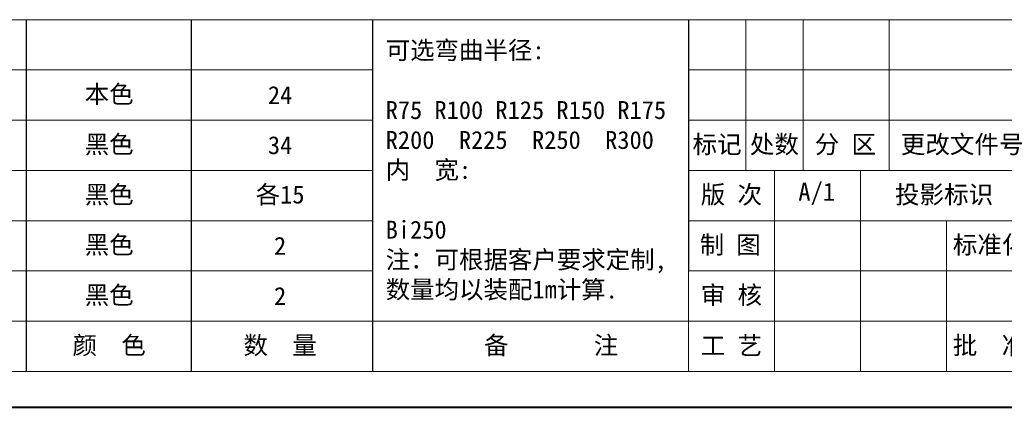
# Model space of a CAD drawing. Header units: millimetres. Extents: x -1004 to 529, y -22 to 1052.
# Tile 8 of 78: x -492 to 5, y -22 to 173. Entities that reach past the tile are written whole.
import ezdxf

# ---------------------------------------------------------------- set-up
doc = ezdxf.new("R2010")
doc.units = ezdxf.units.MM
doc.layers.add('标注线', color=7, linetype='Continuous', lineweight=15)
doc.styles.add('样式 6', font='仿宋_GB2312.ttf')

msp = doc.modelspace()

# ---------------------------------------------------------------- linework, layer by layer
at = {"color": 7, "lineweight": 15}
for p, q in [((-913.988, 173.318), (-313.572, 173.318)), ((-125.419, 173.318), (-125.419, 97.355)), ((-96.481, 173.318), (-96.481, 97.355)), ((-53.073, 173.318), (-53.073, 97.355)), ((-913.988, 147.997), (-313.572, 147.997)), ((-154.357, 147.997), (106.087, 147.997)), ((-913.988, 122.676), (-313.572, 122.676)), ((-154.357, 122.676), (106.087, 122.676)), ((-913.988, 97.355), (-313.572, 97.355)), ((-154.357, 97.355), (106.087, 97.355)), ((-110.95, 97.355), (-110.95, -3.929)), ((-67.542, 97.355), (-67.542, -3.929)), ((-913.988, 72.034), (-313.572, 72.034)), ((-154.357, 72.034), (276.1, 72.034)), ((-24.135, 72.034), (-24.135, -3.929)), ((-913.988, 46.713), (-313.572, 46.713)), ((-154.357, 46.713), (106.087, 46.713)), ((-913.988, 21.392), (-154.357, 21.392)), ((-154.357, 21.392), (106.087, 21.392))]:
    msp.add_line(p, q, dxfattribs=at)
at = {"color": 7}
for p, q in [((-488.278, -3.929), (-488.278, 173.318)), ((-405.058, -3.929), (-405.058, 173.318)), ((-313.572, -3.929), (-313.572, 173.318)), ((-154.357, 173.318), (-154.357, 46.713))]:
    msp.add_line(p, q, dxfattribs=at)
at = {"color": 7, "lineweight": 13}
for p, q in [((-313.572, 173.318), (496.755, 173.318)), ((-154.357, -3.929), (-154.357, 173.318)), ((-913.988, -3.929), (-154.357, -3.929)), ((-154.357, -3.929), (496.755, -3.929))]:
    msp.add_line(p, q, dxfattribs=at)
at = {"color": 7, "lineweight": 40}
msp.add_line((-1004.42, -22.015), (514.841, -22.015), dxfattribs=at)

# ---------------------------------------------------------------- texts
at = {"layer": '标注线', "color": 7, "lineweight": 18, "style": '样式 6'}
for s, insert, char_height, width, attachment_point in [('{\\H1.389x;可选弯曲半径:\\P\\PR75 R100 R125 R150 R175\\PR200  R225  R250  R300\\P内  宽:\\P\\PBi250\\P注：可根据客户要求定制,\\P数量均以装配1m计算.}', (-307.104, 97.116), 6.51112, 195.63423, 4), ('{\\H1.389x;本色}', (-446.636, 135.337), 6.51112, 43.40745, 5), ('{\\H1.389x;24}', (-360.379, 135.337), 6.51112, 43.40745, 5), ('{\\H1.389x;黑色}', (-446.636, 110.016), 6.51112, 43.40745, 5), ('{\\H1.389x;34}', (-360.379, 110.016), 6.51112, 43.40745, 5), ('标记', (-139.888, 110.016), 9.0815, 28.9383, 5), ('处数', (-110.95, 110.016), 9.0815, 28.9383, 5), ('分 区', (-75.165, 110.016), 9.0815, 42.32672, 5), ('更改文件号', (-16.223, 110.016), 9.0815, 74.88959, 5), ('{\\H1.389x;黑色}', (-446.636, 84.695), 6.51112, 43.40745, 5), ('{\\H1.389x;各15}', (-360.379, 84.695), 6.51112, 43.40745, 5), ('版 次', (-132.654, 84.695), 9.0815, 43.40745, 5), ('A/1', (-89.622, 85.518), 9.0815, 28.9383, 5), ('投影标识', (-25.358, 84.695), 9.0815, 53.07512, 5), ('{\\H1.389x;黑色}', (-446.636, 59.374), 6.51112, 43.40745, 5), ('{\\H0.9943x;制 图}', (-133.247, 59.374), 9.08146, 42.22006, 5), ('标准化', (-2.388, 59.374), 9.0815, 58.6994, 5), ('{\\H1.389x;2}', (-360.379, 59.374), 6.51112, 43.40745, 5), ('{\\H1.389x;黑色}', (-446.636, 34.053), 6.51112, 43.40745, 5), ('审 核', (-132.654, 34.053), 9.0815, 43.40745, 5), ('{\\H1.389x;2}', (-360.379, 34.053), 6.51112, 43.40745, 5), ('工 艺', (-132.654, 8.732), 9.0815, 43.40745, 5), ('批  准', (-2.431, 8.732), 9.0815, 43.40745, 5), ('{\\H1.389x;颜  色}', (-446.636, 8.732), 6.51112, 43.40745, 5), ('{\\H1.389x;数  量}', (-360.379, 8.732), 6.51112, 43.40745, 5), ('{\\H1.389x;备       注}', (-223.606, 8.732), 6.51112, 95.13336, 5), ('{\\H1.389x;备       注}', (-223.606, 8.732), 6.51112, 95.13336, 5)]:
    msp.add_mtext(s, dxfattribs=dict(at, insert=insert, char_height=char_height, width=width, attachment_point=attachment_point))

doc.saveas('drawing.dxf')
